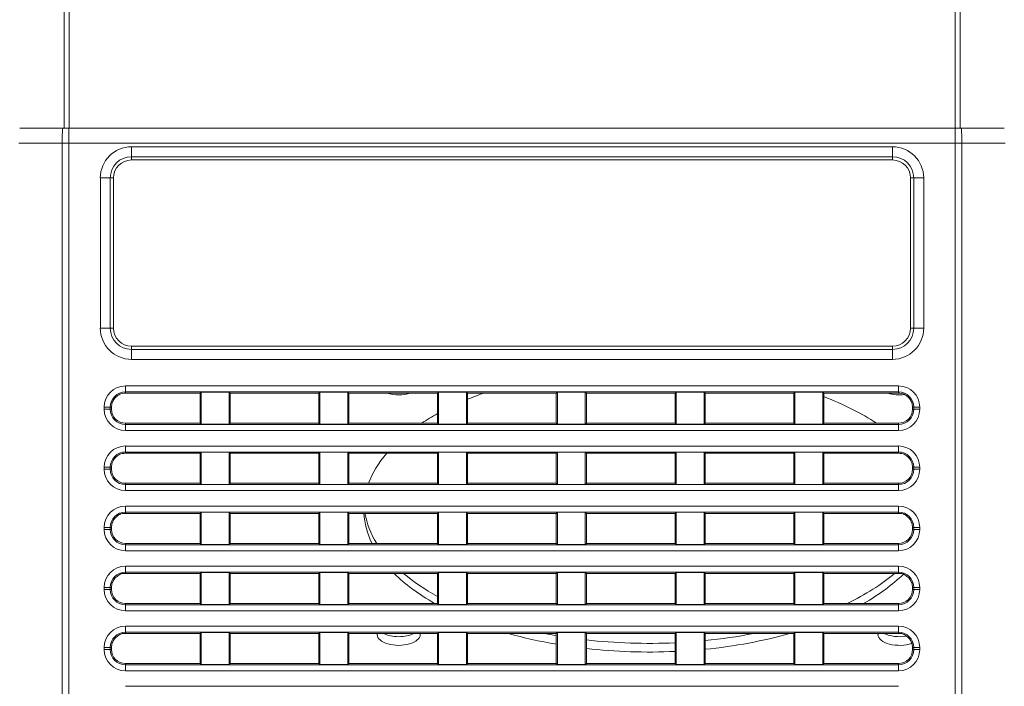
# Model space of a CAD drawing. Header units: millimetres. Extents: x 0 to 437, y 0 to 311.
# Tile 9 of 44: x 80 to 104, y 86 to 102. Entities that reach past the tile are written whole.
import ezdxf

# ---------------------------------------------------------------- set-up
doc = ezdxf.new("R2010")
doc.units = ezdxf.units.MM
for name, color, linetype, lineweight in [('APPARENT', 7, 'Continuous', 0), ('ARETES TANGENTES', 7, 'Continuous', 0), ('DIMENSIONS', 7, 'Continuous', 0)]:
    doc.layers.add(name, color=color, linetype=linetype, lineweight=lineweight)
doc.dimstyles.new('ISO-25', dxfattribs={"dimtxt": 2.5, "dimasz": 2.5, "dimexe": 1.25, "dimexo": 0.625, "dimtad": 1, "dimtxsty": 'Standard', "dimcen": 2.5, "dimadec": 0, "dimazin": 0, "dimtfac": 1, "dimtmove": 0, "dimatfit": 3, "dimfxl": 1, "dimarcsym": 0})

# ---------------------------------------------------------------- blocks, each defined once
blk = doc.blocks.new('D1')
h = blk.add_hatch(color=7)
h.paths.add_polyline_path([(38.317, 176.327), (38.817, 179.327), (39.317, 176.327)], flags=0)
h.paths.add_polyline_path([(39.317, 60.716), (38.817, 57.716), (38.317, 60.716)], flags=0)
at = {"layer": 'DIMENSIONS'}
for p, q in [((62.374, 179.327), (38.817, 179.327)), ((38.817, 176.327), (38.817, 124.459)), ((38.817, 119.873), (38.817, 129.045)), ((38.817, 60.716), (38.817, 124.459)), ((67.733, 57.716), (38.817, 57.716))]:
    blk.add_line(p, q, dxfattribs=at)
for points in [[(38.817, 179.327), (39.317, 176.327), (38.317, 176.327), (38.817, 179.327)], [(38.817, 57.716), (38.317, 60.716), (39.317, 60.716), (38.817, 57.716)]]:
    blk.add_lwpolyline(points, dxfattribs=at)
at = {"layer": 'DIMENSIONS', "char_height": 1.96986, "attachment_point": 5, "rotation": 90}
for s, insert in [('{\\fArial|b0|i0|c0|p0;}', (37.229, 128.693)), ('{\\fArial|b0|i0|c0|p0;486.4}{\\fArial|b0|i0|c0|p0;}', (37.229, 124.459)), ('{\\fArial|b0|i0|c0|p0;}', (37.229, 124.459)), ('{\\fArial|b0|i0|c0|p0;}', (37.229, 124.459)), ('{\\fArial|b0|i0|c0|p0;}', (37.229, 120.226))]:
    blk.add_mtext(s, dxfattribs=dict(at, insert=insert))
blk = doc.blocks.new('D2')
h = blk.add_hatch(color=7)
h.paths.add_polyline_path([(54.59, 187.02), (51.59, 187.52), (54.59, 188.02)], flags=0)
h.paths.add_polyline_path([(129.229, 188.02), (132.229, 187.52), (129.229, 187.02)], flags=0)
at = {"layer": 'DIMENSIONS'}
for p, q in [((51.59, 161.214), (51.59, 187.52)), ((54.59, 187.52), (91.823, 187.52)), ((96.056, 187.52), (86.884, 187.52)), ((129.229, 187.52), (91.823, 187.52)), ((132.229, 161.214), (132.229, 187.52))]:
    blk.add_line(p, q, dxfattribs=at)
for points in [[(51.59, 187.52), (54.59, 188.02), (54.59, 187.02), (51.59, 187.52)], [(132.229, 187.52), (129.229, 187.02), (129.229, 188.02), (132.229, 187.52)]]:
    blk.add_lwpolyline(points, dxfattribs=at)
at = {"layer": 'DIMENSIONS', "char_height": 1.96986, "attachment_point": 5}
for s, insert in [('{\\fArial|b0|i0|c0|p0;322.6}{\\fArial|b0|i0|c0|p0;}', (91.823, 189.107)), ('{\\fArial|b0|i0|c0|p0;}', (87.589, 189.107)), ('{\\fArial|b0|i0|c0|p0;}', (91.823, 189.107)), ('{\\fArial|b0|i0|c0|p0;}', (91.823, 189.107)), ('{\\fArial|b0|i0|c0|p0;}', (96.056, 189.107))]:
    blk.add_mtext(s, dxfattribs=dict(at, insert=insert))
blk = doc.blocks.new('D3')
h = blk.add_hatch(color=7)
h.paths.add_polyline_path([(211.99, 185.104), (208.99, 185.604), (211.99, 186.104)], flags=0)
h.paths.add_polyline_path([(240.209, 186.104), (243.209, 185.604), (240.209, 185.104)], flags=0)
at = {"layer": 'DIMENSIONS'}
for p, q in [((208.99, 170.102), (208.99, 185.604)), ((211.99, 185.604), (225.995, 185.604)), ((230.229, 185.604), (221.056, 185.604)), ((240.209, 185.604), (225.995, 185.604)), ((243.209, 165.348), (243.209, 185.604))]:
    blk.add_line(p, q, dxfattribs=at)
for points in [[(208.99, 185.604), (211.99, 186.104), (211.99, 185.104), (208.99, 185.604)], [(243.209, 185.604), (240.209, 185.104), (240.209, 186.104), (243.209, 185.604)]]:
    blk.add_lwpolyline(points, dxfattribs=at)
at = {"layer": 'DIMENSIONS', "char_height": 1.96986, "attachment_point": 5}
for s, insert in [('{\\fArial|b0|i0|c0|p0;136.9}{\\fArial|b0|i0|c0|p0;}', (225.995, 187.191)), ('{\\fArial|b0|i0|c0|p0;}', (221.762, 187.191)), ('{\\fArial|b0|i0|c0|p0;}', (225.995, 187.191)), ('{\\fArial|b0|i0|c0|p0;}', (225.995, 187.191)), ('{\\fArial|b0|i0|c0|p0;}', (230.229, 187.191))]:
    blk.add_mtext(s, dxfattribs=dict(at, insert=insert))

msp = doc.modelspace()

# ---------------------------------------------------------------- linework, layer by layer
at = {"layer": 'APPARENT'}
for p, q in [((80.693, 99.71), (79.613, 99.709)), ((80.693, 99.71), (80.843, 99.71)), ((102.969, 99.71), (80.843, 99.71)), ((102.969, 99.71), (103.12, 99.71)), ((104.199, 99.709), (103.12, 99.71)), ((80.673, 99.335), (80.679, 78.083)), ((103.139, 99.335), (103.133, 78.083)), ((82.256, 93.092), (84.12, 93.092)), ((84.12, 93.092), (84.147, 93.118)), ((84.12, 93.092), (84.12, 92.342)), ((84.147, 93.118), (84.844, 93.118)), ((84.147, 93.118), (84.147, 92.316)), ((84.844, 92.316), (84.844, 93.118)), ((84.87, 93.092), (84.844, 93.118)), ((84.87, 93.092), (87.085, 93.092)), ((84.87, 92.342), (84.87, 93.092)), ((87.085, 93.092), (87.111, 93.118)), ((87.085, 93.092), (87.085, 92.342)), ((87.111, 93.118), (87.111, 92.316)), ((87.111, 93.118), (87.809, 93.118)), ((87.835, 93.092), (87.809, 93.118)), ((87.809, 92.316), (87.809, 93.118)), ((87.835, 93.092), (90.049, 93.092)), ((87.835, 92.342), (87.835, 93.092)), ((90.049, 93.092), (90.075, 93.118)), ((90.049, 93.092), (90.049, 92.342)), ((90.075, 93.118), (90.773, 93.118)), ((90.075, 93.118), (90.075, 92.316)), ((90.799, 93.092), (90.773, 93.118)), ((90.773, 92.316), (90.773, 93.118)), ((90.799, 92.342), (90.799, 93.092)), ((93.013, 93.092), (90.799, 93.092)), ((93.013, 93.092), (93.04, 93.118)), ((93.013, 92.342), (93.013, 93.092)), ((93.737, 93.118), (93.04, 93.118)), ((93.04, 92.316), (93.04, 93.118)), ((93.763, 93.092), (93.737, 93.118)), ((93.737, 93.118), (93.737, 92.316)), ((95.978, 93.092), (93.763, 93.092)), ((93.763, 93.092), (93.763, 92.342)), ((95.978, 93.092), (96.004, 93.118)), ((95.978, 92.342), (95.978, 93.092)), ((96.004, 92.316), (96.004, 93.118)), ((96.701, 93.118), (96.004, 93.118)), ((96.728, 93.092), (96.701, 93.118)), ((96.701, 93.118), (96.701, 92.316)), ((96.728, 93.092), (96.728, 92.342)), ((98.942, 93.092), (96.728, 93.092)), ((98.942, 93.092), (98.968, 93.118)), ((98.942, 92.342), (98.942, 93.092)), ((99.666, 93.118), (98.968, 93.118)), ((98.968, 92.316), (98.968, 93.118)), ((99.692, 93.092), (99.666, 93.118)), ((99.666, 93.118), (99.666, 92.316)), ((101.556, 93.092), (99.692, 93.092)), ((99.692, 93.092), (99.692, 92.342)), ((81.906, 92.692), (81.906, 92.742)), ((101.906, 92.692), (101.906, 92.742)), ((84.12, 92.342), (82.256, 92.342)), ((84.12, 92.342), (84.147, 92.316)), ((84.147, 92.316), (84.844, 92.316)), ((84.87, 92.342), (84.844, 92.316)), ((87.085, 92.342), (84.87, 92.342)), ((87.085, 92.342), (87.111, 92.316)), ((87.111, 92.316), (87.809, 92.316)), ((87.835, 92.342), (87.809, 92.316)), ((90.049, 92.342), (87.835, 92.342)), ((90.049, 92.342), (90.075, 92.316)), ((90.075, 92.316), (90.773, 92.316)), ((90.799, 92.342), (90.773, 92.316)), ((90.799, 92.342), (93.013, 92.342)), ((93.013, 92.342), (93.04, 92.316)), ((93.737, 92.316), (93.04, 92.316)), ((93.763, 92.342), (93.737, 92.316)), ((93.763, 92.342), (95.978, 92.342)), ((95.978, 92.342), (96.004, 92.316)), ((96.701, 92.316), (96.004, 92.316)), ((96.728, 92.342), (96.701, 92.316)), ((96.728, 92.342), (98.942, 92.342)), ((98.942, 92.342), (98.968, 92.316)), ((99.666, 92.316), (98.968, 92.316)), ((99.692, 92.342), (99.666, 92.316)), ((99.692, 92.342), (101.556, 92.342)), ((82.256, 91.592), (84.12, 91.592)), ((84.12, 91.592), (84.147, 91.618)), ((84.12, 91.592), (84.12, 90.842)), ((84.147, 91.618), (84.844, 91.618)), ((84.147, 91.618), (84.147, 90.816)), ((84.87, 91.592), (84.844, 91.618)), ((84.844, 90.816), (84.844, 91.618)), ((84.87, 91.592), (87.085, 91.592)), ((84.87, 90.842), (84.87, 91.592)), ((87.085, 91.592), (87.111, 91.618)), ((87.085, 91.592), (87.085, 90.842)), ((87.111, 91.618), (87.809, 91.618)), ((87.111, 91.618), (87.111, 90.816)), ((87.835, 91.592), (87.809, 91.618)), ((87.809, 90.816), (87.809, 91.618)), ((87.835, 91.592), (90.049, 91.592)), ((87.835, 90.842), (87.835, 91.592)), ((90.049, 91.592), (90.075, 91.618)), ((90.049, 91.592), (90.049, 90.842)), ((90.075, 91.618), (90.075, 90.816)), ((90.075, 91.618), (90.773, 91.618)), ((90.773, 90.816), (90.773, 91.618)), ((90.799, 91.592), (90.773, 91.618)), ((93.013, 91.592), (90.799, 91.592)), ((90.799, 90.842), (90.799, 91.592)), ((93.013, 91.592), (93.04, 91.618)), ((93.013, 90.842), (93.013, 91.592)), ((93.04, 90.816), (93.04, 91.618)), ((93.737, 91.618), (93.04, 91.618)), ((93.763, 91.592), (93.737, 91.618)), ((93.737, 91.618), (93.737, 90.816)), ((95.978, 91.592), (93.763, 91.592)), ((93.763, 91.592), (93.763, 90.842)), ((95.978, 91.592), (96.004, 91.618)), ((95.978, 90.842), (95.978, 91.592)), ((96.004, 90.816), (96.004, 91.618)), ((96.701, 91.618), (96.004, 91.618)), ((96.728, 91.592), (96.701, 91.618)), ((96.701, 91.618), (96.701, 90.816)), ((96.728, 91.592), (96.728, 90.842)), ((98.942, 91.592), (96.728, 91.592)), ((98.942, 91.592), (98.968, 91.618)), ((98.942, 90.842), (98.942, 91.592)), ((98.968, 90.816), (98.968, 91.618)), ((99.666, 91.618), (98.968, 91.618)), ((99.692, 91.592), (99.666, 91.618)), ((99.666, 91.618), (99.666, 90.816)), ((99.692, 91.592), (99.692, 90.842)), ((101.556, 91.592), (99.692, 91.592)), ((81.906, 91.192), (81.906, 91.242)), ((101.906, 91.192), (101.906, 91.242)), ((84.12, 90.842), (82.256, 90.842)), ((84.12, 90.842), (84.147, 90.816)), ((84.147, 90.816), (84.844, 90.816)), ((84.87, 90.842), (84.844, 90.816)), ((87.085, 90.842), (84.87, 90.842)), ((87.085, 90.842), (87.111, 90.816)), ((87.111, 90.816), (87.809, 90.816)), ((87.835, 90.842), (87.809, 90.816)), ((90.049, 90.842), (87.835, 90.842)), ((90.049, 90.842), (90.075, 90.816)), ((90.075, 90.816), (90.773, 90.816)), ((90.799, 90.842), (90.773, 90.816)), ((90.799, 90.842), (93.013, 90.842)), ((93.013, 90.842), (93.04, 90.816)), ((93.737, 90.816), (93.04, 90.816)), ((93.763, 90.842), (93.737, 90.816)), ((93.763, 90.842), (95.978, 90.842)), ((95.978, 90.842), (96.004, 90.816)), ((96.701, 90.816), (96.004, 90.816)), ((96.728, 90.842), (96.701, 90.816)), ((96.728, 90.842), (98.942, 90.842)), ((98.942, 90.842), (98.968, 90.816)), ((99.666, 90.816), (98.968, 90.816)), ((99.692, 90.842), (99.666, 90.816)), ((99.692, 90.842), (101.556, 90.842)), ((82.256, 90.092), (84.12, 90.092)), ((84.12, 90.092), (84.147, 90.118)), ((84.12, 90.092), (84.12, 89.342)), ((84.147, 90.118), (84.147, 89.316)), ((84.147, 90.118), (84.844, 90.118)), ((84.844, 89.316), (84.844, 90.118)), ((84.87, 90.092), (84.844, 90.118)), ((84.87, 90.092), (87.085, 90.092)), ((84.87, 89.342), (84.87, 90.092)), ((87.085, 90.092), (87.111, 90.118)), ((87.085, 90.092), (87.085, 89.342)), ((87.111, 90.118), (87.809, 90.118)), ((87.111, 90.118), (87.111, 89.316)), ((87.809, 89.316), (87.809, 90.118)), ((87.835, 90.092), (87.809, 90.118)), ((87.835, 89.342), (87.835, 90.092)), ((87.835, 90.092), (90.049, 90.092)), ((90.049, 90.092), (90.075, 90.118)), ((90.049, 90.092), (90.049, 89.342)), ((90.075, 90.118), (90.075, 89.316)), ((90.075, 90.118), (90.773, 90.118)), ((90.773, 89.316), (90.773, 90.118)), ((90.799, 90.092), (90.773, 90.118)), ((90.799, 89.342), (90.799, 90.092)), ((93.013, 90.092), (90.799, 90.092)), ((93.013, 90.092), (93.04, 90.118)), ((93.013, 89.342), (93.013, 90.092)), ((93.04, 89.316), (93.04, 90.118)), ((93.737, 90.118), (93.04, 90.118)), ((93.737, 90.118), (93.737, 89.316)), ((93.763, 90.092), (93.737, 90.118)), ((93.763, 90.092), (93.763, 89.342)), ((95.978, 90.092), (93.763, 90.092)), ((95.978, 90.092), (96.004, 90.118)), ((95.978, 89.342), (95.978, 90.092)), ((96.701, 90.118), (96.004, 90.118)), ((96.004, 89.316), (96.004, 90.118)), ((96.728, 90.092), (96.701, 90.118)), ((96.701, 90.118), (96.701, 89.316)), ((96.728, 90.092), (96.728, 89.342)), ((98.942, 90.092), (96.728, 90.092)), ((98.942, 90.092), (98.968, 90.118)), ((98.942, 89.342), (98.942, 90.092)), ((98.968, 89.316), (98.968, 90.118)), ((99.666, 90.118), (98.968, 90.118)), ((99.692, 90.092), (99.666, 90.118)), ((99.666, 90.118), (99.666, 89.316)), ((101.556, 90.092), (99.692, 90.092)), ((99.692, 90.092), (99.692, 89.342)), ((81.906, 89.692), (81.906, 89.742)), ((101.906, 89.692), (101.906, 89.742)), ((84.12, 89.342), (82.256, 89.342)), ((84.12, 89.342), (84.147, 89.316)), ((84.147, 89.316), (84.844, 89.316)), ((84.87, 89.342), (84.844, 89.316)), ((87.085, 89.342), (84.87, 89.342)), ((87.085, 89.342), (87.111, 89.316)), ((87.111, 89.316), (87.809, 89.316)), ((87.835, 89.342), (87.809, 89.316)), ((90.049, 89.342), (87.835, 89.342)), ((90.049, 89.342), (90.075, 89.316)), ((90.075, 89.316), (90.773, 89.316)), ((90.799, 89.342), (90.773, 89.316)), ((90.799, 89.342), (93.013, 89.342)), ((93.013, 89.342), (93.04, 89.316)), ((93.737, 89.316), (93.04, 89.316)), ((93.763, 89.342), (93.737, 89.316)), ((93.763, 89.342), (95.978, 89.342)), ((95.978, 89.342), (96.004, 89.316)), ((96.701, 89.316), (96.004, 89.316)), ((96.728, 89.342), (96.701, 89.316)), ((96.728, 89.342), (98.942, 89.342)), ((98.942, 89.342), (98.968, 89.316)), ((99.666, 89.316), (98.968, 89.316)), ((99.692, 89.342), (99.666, 89.316)), ((99.692, 89.342), (101.556, 89.342)), ((82.256, 88.592), (84.12, 88.592)), ((84.12, 88.592), (84.147, 88.618)), ((84.12, 88.592), (84.12, 87.842)), ((84.147, 88.618), (84.844, 88.618)), ((84.147, 88.618), (84.147, 87.816)), ((84.844, 87.816), (84.844, 88.618)), ((84.87, 88.592), (84.844, 88.618)), ((84.87, 88.592), (87.085, 88.592)), ((84.87, 87.842), (84.87, 88.592)), ((87.085, 88.592), (87.111, 88.618)), ((87.085, 88.592), (87.085, 87.842)), ((87.111, 88.618), (87.111, 87.816)), ((87.111, 88.618), (87.809, 88.618)), ((87.835, 88.592), (87.809, 88.618)), ((87.809, 87.816), (87.809, 88.618)), ((87.835, 88.592), (90.049, 88.592)), ((87.835, 87.842), (87.835, 88.592)), ((90.049, 88.592), (90.075, 88.618)), ((90.049, 88.592), (90.049, 87.842)), ((90.075, 88.618), (90.075, 87.816)), ((90.075, 88.618), (90.773, 88.618)), ((90.773, 87.816), (90.773, 88.618)), ((90.799, 88.592), (90.773, 88.618)), ((93.013, 88.592), (90.799, 88.592)), ((90.799, 87.842), (90.799, 88.592)), ((93.013, 88.592), (93.04, 88.618)), ((93.013, 87.842), (93.013, 88.592)), ((93.737, 88.618), (93.04, 88.618)), ((93.04, 87.816), (93.04, 88.618)), ((93.763, 88.592), (93.737, 88.618)), ((93.737, 88.618), (93.737, 87.816)), ((93.763, 88.592), (93.763, 87.842)), ((95.978, 88.592), (93.763, 88.592)), ((95.978, 88.592), (96.004, 88.618)), ((95.978, 87.842), (95.978, 88.592)), ((96.701, 88.618), (96.004, 88.618)), ((96.004, 87.816), (96.004, 88.618)), ((96.701, 88.618), (96.701, 87.816)), ((96.728, 88.592), (96.701, 88.618)), ((96.728, 88.592), (96.728, 87.842)), ((98.942, 88.592), (96.728, 88.592)), ((98.942, 88.592), (98.968, 88.618)), ((98.942, 87.842), (98.942, 88.592)), ((98.968, 87.816), (98.968, 88.618)), ((99.666, 88.618), (98.968, 88.618)), ((99.692, 88.592), (99.666, 88.618)), ((99.666, 88.618), (99.666, 87.816)), ((99.692, 88.592), (99.692, 87.842)), ((101.556, 88.592), (99.692, 88.592)), ((81.906, 88.192), (81.906, 88.242)), ((101.906, 88.192), (101.906, 88.242)), ((84.12, 87.842), (82.256, 87.842)), ((84.12, 87.842), (84.147, 87.816)), ((84.147, 87.816), (84.844, 87.816)), ((84.87, 87.842), (84.844, 87.816)), ((87.085, 87.842), (84.87, 87.842)), ((87.085, 87.842), (87.111, 87.816)), ((87.111, 87.816), (87.809, 87.816)), ((87.835, 87.842), (87.809, 87.816)), ((90.049, 87.842), (87.835, 87.842)), ((90.049, 87.842), (90.075, 87.816)), ((90.075, 87.816), (90.773, 87.816)), ((90.799, 87.842), (90.773, 87.816)), ((90.799, 87.842), (93.013, 87.842)), ((93.013, 87.842), (93.04, 87.816)), ((93.737, 87.816), (93.04, 87.816)), ((93.763, 87.842), (93.737, 87.816)), ((93.763, 87.842), (95.978, 87.842)), ((95.978, 87.842), (96.004, 87.816)), ((96.701, 87.816), (96.004, 87.816)), ((96.728, 87.842), (96.701, 87.816)), ((96.728, 87.842), (98.942, 87.842)), ((98.942, 87.842), (98.968, 87.816)), ((99.666, 87.816), (98.968, 87.816)), ((99.692, 87.842), (99.666, 87.816)), ((99.692, 87.842), (101.556, 87.842)), ((82.256, 87.092), (84.12, 87.092)), ((84.12, 87.092), (84.147, 87.118)), ((84.12, 87.092), (84.12, 86.342)), ((84.147, 87.118), (84.147, 86.316)), ((84.147, 87.118), (84.844, 87.118)), ((84.87, 87.092), (84.844, 87.118)), ((84.844, 86.316), (84.844, 87.118)), ((84.87, 87.092), (87.085, 87.092)), ((84.87, 86.342), (84.87, 87.092)), ((87.085, 87.092), (87.111, 87.118)), ((87.085, 87.092), (87.085, 86.342)), ((87.111, 87.118), (87.111, 86.316)), ((87.111, 87.118), (87.809, 87.118)), ((87.809, 86.316), (87.809, 87.118)), ((87.835, 87.092), (87.809, 87.118)), ((87.835, 86.342), (87.835, 87.092)), ((87.835, 87.092), (90.049, 87.092)), ((90.049, 87.092), (90.075, 87.118)), ((90.049, 87.092), (90.049, 86.342)), ((90.075, 87.118), (90.773, 87.118)), ((90.075, 87.118), (90.075, 86.316)), ((90.799, 87.092), (90.773, 87.118)), ((90.773, 86.316), (90.773, 87.118)), ((90.799, 86.342), (90.799, 87.092)), ((93.013, 87.092), (90.799, 87.092)), ((93.013, 87.092), (93.04, 87.118)), ((93.013, 86.342), (93.013, 87.092)), ((93.737, 87.118), (93.04, 87.118)), ((93.04, 86.316), (93.04, 87.118)), ((93.737, 87.118), (93.737, 86.316)), ((93.763, 87.092), (93.737, 87.118)), ((95.978, 87.092), (93.763, 87.092)), ((93.763, 87.092), (93.763, 86.342)), ((95.978, 87.092), (96.004, 87.118)), ((95.978, 86.342), (95.978, 87.092)), ((96.004, 86.316), (96.004, 87.118)), ((96.701, 87.118), (96.004, 87.118)), ((96.728, 87.092), (96.701, 87.118)), ((96.701, 87.118), (96.701, 86.316)), ((96.728, 87.092), (96.728, 86.342)), ((98.942, 87.092), (96.728, 87.092)), ((98.942, 87.092), (98.968, 87.118)), ((98.942, 86.342), (98.942, 87.092)), ((99.666, 87.118), (98.968, 87.118)), ((98.968, 86.316), (98.968, 87.118)), ((99.666, 87.118), (99.666, 86.316)), ((99.692, 87.092), (99.666, 87.118)), ((101.556, 87.092), (99.692, 87.092)), ((99.692, 87.092), (99.692, 86.342)), ((81.906, 86.692), (81.906, 86.742)), ((101.906, 86.692), (101.906, 86.742)), ((84.12, 86.342), (82.256, 86.342)), ((84.12, 86.342), (84.147, 86.316)), ((84.147, 86.316), (84.844, 86.316)), ((84.87, 86.342), (84.844, 86.316)), ((87.085, 86.342), (84.87, 86.342)), ((87.085, 86.342), (87.111, 86.316)), ((87.111, 86.316), (87.809, 86.316)), ((87.835, 86.342), (87.809, 86.316)), ((90.049, 86.342), (87.835, 86.342)), ((90.049, 86.342), (90.075, 86.316)), ((90.075, 86.316), (90.773, 86.316)), ((90.799, 86.342), (90.773, 86.316)), ((90.799, 86.342), (93.013, 86.342)), ((93.013, 86.342), (93.04, 86.316)), ((93.737, 86.316), (93.04, 86.316)), ((93.763, 86.342), (93.737, 86.316)), ((93.763, 86.342), (95.978, 86.342)), ((95.978, 86.342), (96.004, 86.316)), ((96.701, 86.316), (96.004, 86.316)), ((96.728, 86.342), (96.701, 86.316)), ((96.728, 86.342), (98.942, 86.342)), ((98.942, 86.342), (98.968, 86.316)), ((99.666, 86.316), (98.968, 86.316)), ((99.692, 86.342), (99.666, 86.316)), ((99.692, 86.342), (101.556, 86.342))]:
    msp.add_line(p, q, dxfattribs=at)
for centre, start, end in [((82.256, 92.692), 180, 270), ((101.556, 92.692), 270, 0), ((82.256, 91.192), 180, 270), ((101.556, 91.192), 270, 0), ((82.256, 89.692), 180, 270), ((101.556, 89.692), 270, 0), ((82.256, 88.192), 180, 270), ((101.556, 88.192), 270, 0), ((82.256, 86.692), 180, 270), ((101.556, 86.692), 270, 0)]:
    msp.add_arc(centre, 0.35, start, end, dxfattribs=at)
for centre, major_axis, start_param, end_param in [((89.077, 93.318), (-0.538, 0), 1.002008, 2.139585), ((95.33, 90.192), (7.125, 0), 2.190381, 2.259999), ((95.33, 90.192), (7.125, 0), 0.648, 0.911958), ((101.583, 93.318), (-0.537, 0), 1.002008, 1.816236), ((95.33, 90.192), (7.125, 0), 2.40563, 2.493592), ((95.33, 90.192), (7.125, 0), 2.737628, 2.958023), ((95.33, 90.192), (-7.125, 0), 0.027989, 0.240833), ((95.33, 90.408), (-7.125, 0), 0.088876, 0.303944), ((95.33, 90.192), (-7.125, 0), 0.465689, 0.720239), ((95.33, 90.408), (-7.125, 0), 0.534966, 0.735963), ((95.33, 90.408), (-7.125, 0), 2.337303, 2.606626), ((95.33, 90.192), (-7.125, 0), 2.421353, 2.670795), ((89.077, 87.065), (0.538, 0), 3.040811, 3.141593), ((89.077, 87.065), (-0.537, 0), 0, 3.141593), ((89.077, 87.281), (-0.537, 0), 0.782415, 2.359178), ((89.077, 87.065), (0.538, 0), 0, 0.100781), ((95.33, 90.192), (-7.125, 0), 1.055387, 1.239631), ((95.33, 90.408), (-7.125, 0), 1.196772, 1.239631), ((95.33, 90.408), (-7.125, 0), 1.768235, 1.944821), ((95.33, 90.192), (-7.125, 0), 1.768235, 2.086206), ((101.583, 87.065), (0.537, 0), 3.040811, 3.141593), ((101.583, 87.065), (-0.538, 0), 0, 2.179584), ((101.583, 87.281), (-0.538, 0), 0.782415, 1.901207), ((95.33, 90.408), (-7.125, 0), 1.349103, 1.661817), ((95.33, 90.192), (-7.125, 0), 1.349103, 1.661817)]:
    msp.add_ellipse(centre, major_axis=major_axis, ratio=0.5, start_param=start_param, end_param=end_param, dxfattribs=at)
for points in [[(81.906, 92.742), (81.906, 92.782), (81.92, 92.858), (81.975, 92.963), (82.066, 93.038), (82.129, 93.078), (82.172, 93.089)], [(82.256, 93.092), (82.227, 93.092), (82.201, 93.089), (82.172, 93.089)], [(101.556, 93.092), (101.585, 93.092), (101.611, 93.089), (101.64, 93.089)], [(101.906, 92.742), (101.906, 92.782), (101.893, 92.858), (101.837, 92.963), (101.747, 93.038), (101.684, 93.078), (101.64, 93.089)], [(81.906, 91.242), (81.906, 91.282), (81.92, 91.358), (81.975, 91.463), (82.066, 91.538), (82.129, 91.578), (82.172, 91.589)], [(82.256, 91.592), (82.227, 91.592), (82.201, 91.589), (82.172, 91.589)], [(101.556, 91.592), (101.585, 91.592), (101.611, 91.589), (101.64, 91.589)], [(101.906, 91.242), (101.906, 91.282), (101.893, 91.358), (101.837, 91.463), (101.747, 91.538), (101.684, 91.578), (101.64, 91.589)], [(81.906, 89.742), (81.906, 89.782), (81.92, 89.858), (81.975, 89.963), (82.066, 90.038), (82.129, 90.078), (82.172, 90.089)], [(82.256, 90.092), (82.227, 90.092), (82.201, 90.089), (82.172, 90.089)], [(101.556, 90.092), (101.585, 90.092), (101.611, 90.089), (101.64, 90.089)], [(101.906, 89.742), (101.906, 89.782), (101.893, 89.858), (101.837, 89.963), (101.747, 90.038), (101.684, 90.078), (101.64, 90.089)], [(81.906, 88.242), (81.906, 88.282), (81.92, 88.358), (81.975, 88.463), (82.066, 88.538), (82.129, 88.578), (82.172, 88.589)], [(82.256, 88.592), (82.227, 88.592), (82.201, 88.589), (82.172, 88.589)], [(101.556, 88.592), (101.585, 88.592), (101.611, 88.589), (101.64, 88.589)], [(101.906, 88.242), (101.906, 88.282), (101.893, 88.358), (101.837, 88.463), (101.747, 88.538), (101.684, 88.578), (101.64, 88.589)], [(81.906, 86.742), (81.906, 86.782), (81.92, 86.858), (81.975, 86.963), (82.066, 87.038), (82.129, 87.078), (82.172, 87.089)], [(82.256, 87.092), (82.227, 87.092), (82.201, 87.089), (82.172, 87.089)], [(101.556, 87.092), (101.585, 87.092), (101.611, 87.089), (101.64, 87.089)], [(101.906, 86.742), (101.906, 86.782), (101.893, 86.858), (101.837, 86.963), (101.747, 87.038), (101.684, 87.078), (101.64, 87.089)]]:
    msp.add_open_spline(points, degree=3, dxfattribs=at)
at = {"layer": 'ARETES TANGENTES'}
for p, q in [((80.723, 143.721), (80.723, 99.71)), ((80.847, 99.71), (80.847, 143.721)), ((102.973, 99.71), (102.973, 143.721)), ((103.097, 143.721), (103.097, 99.71)), ((80.843, 99.335), (80.843, 99.71)), ((102.969, 99.335), (102.969, 99.71)), ((79.594, 99.335), (80.673, 99.335)), ((80.673, 99.335), (80.843, 99.335)), ((80.843, 99.335), (80.843, 78.083)), ((102.969, 99.335), (80.843, 99.335)), ((103.139, 99.335), (102.969, 99.335)), ((102.969, 99.335), (102.969, 78.083)), ((104.218, 99.335), (103.139, 99.335)), ((82.406, 99.246), (82.406, 98.998)), ((82.406, 99.246), (101.406, 99.246)), ((101.406, 99.246), (101.406, 98.998)), ((82.406, 98.998), (101.406, 98.998)), ((82.406, 98.916), (82.406, 98.998)), ((101.406, 98.916), (82.406, 98.916)), ((101.406, 98.916), (101.406, 98.998)), ((81.627, 98.467), (81.627, 94.717)), ((81.627, 98.467), (81.875, 98.467)), ((81.957, 98.467), (81.875, 98.467)), ((81.875, 98.467), (81.875, 94.717)), ((81.957, 98.467), (81.957, 94.717)), ((101.855, 98.467), (101.855, 94.717)), ((101.855, 98.467), (101.938, 98.467)), ((102.186, 98.467), (101.938, 98.467)), ((101.938, 98.467), (101.938, 94.717)), ((102.186, 98.467), (102.186, 94.717)), ((81.627, 94.717), (81.875, 94.717)), ((81.957, 94.717), (81.875, 94.717)), ((101.855, 94.717), (101.938, 94.717)), ((102.186, 94.717), (101.938, 94.717)), ((82.406, 94.268), (82.406, 94.185)), ((82.406, 94.268), (101.406, 94.268)), ((101.406, 94.185), (82.406, 94.185)), ((82.406, 93.937), (82.406, 94.185)), ((101.406, 94.268), (101.406, 94.185)), ((101.406, 93.937), (101.406, 94.185)), ((101.406, 93.937), (82.406, 93.937)), ((82.256, 93.273), (82.256, 93.124)), ((82.256, 93.273), (101.556, 93.273)), ((101.556, 93.273), (101.556, 93.124)), ((82.256, 93.124), (82.256, 93.092)), ((101.556, 93.124), (82.256, 93.124)), ((101.556, 93.124), (101.556, 93.092)), ((81.725, 92.742), (81.874, 92.742)), ((81.725, 92.742), (81.725, 92.692)), ((81.725, 92.692), (81.874, 92.692)), ((81.874, 92.742), (81.906, 92.742)), ((81.874, 92.742), (81.874, 92.692)), ((81.874, 92.692), (81.906, 92.692)), ((101.938, 92.742), (101.906, 92.742)), ((101.938, 92.692), (101.906, 92.692)), ((102.088, 92.742), (101.938, 92.742)), ((101.938, 92.742), (101.938, 92.692)), ((102.088, 92.692), (101.938, 92.692)), ((102.088, 92.742), (102.088, 92.692)), ((82.256, 92.31), (82.256, 92.342)), ((82.256, 92.16), (82.256, 92.31)), ((82.256, 92.31), (101.556, 92.31)), ((101.556, 92.31), (101.556, 92.342)), ((101.556, 92.16), (101.556, 92.31)), ((101.556, 92.16), (82.256, 92.16)), ((82.256, 91.773), (101.556, 91.773)), ((82.256, 91.773), (82.256, 91.624)), ((101.556, 91.773), (101.556, 91.624)), ((101.556, 91.624), (82.256, 91.624)), ((82.256, 91.624), (82.256, 91.592)), ((101.556, 91.624), (101.556, 91.592)), ((81.725, 91.242), (81.874, 91.242)), ((81.725, 91.242), (81.725, 91.192)), ((81.874, 91.242), (81.906, 91.242)), ((81.874, 91.242), (81.874, 91.192)), ((101.938, 91.242), (101.906, 91.242)), ((102.088, 91.242), (101.938, 91.242)), ((101.938, 91.242), (101.938, 91.192)), ((102.088, 91.242), (102.088, 91.192)), ((81.725, 91.192), (81.874, 91.192)), ((81.874, 91.192), (81.906, 91.192)), ((101.938, 91.192), (101.906, 91.192)), ((102.088, 91.192), (101.938, 91.192)), ((82.256, 90.81), (82.256, 90.842)), ((82.256, 90.81), (101.556, 90.81)), ((82.256, 90.66), (82.256, 90.81)), ((101.556, 90.81), (101.556, 90.842)), ((101.556, 90.66), (101.556, 90.81)), ((101.556, 90.66), (82.256, 90.66)), ((82.256, 90.273), (82.256, 90.124)), ((82.256, 90.273), (101.556, 90.273)), ((101.556, 90.273), (101.556, 90.124)), ((101.556, 90.124), (82.256, 90.124)), ((82.256, 90.124), (82.256, 90.092)), ((101.556, 90.124), (101.556, 90.092)), ((81.725, 89.742), (81.725, 89.692)), ((81.725, 89.742), (81.874, 89.742)), ((81.874, 89.742), (81.874, 89.692)), ((81.874, 89.742), (81.906, 89.742)), ((101.938, 89.742), (101.906, 89.742)), ((101.938, 89.742), (101.938, 89.692)), ((102.088, 89.742), (101.938, 89.742)), ((102.088, 89.742), (102.088, 89.692)), ((81.725, 89.692), (81.874, 89.692)), ((81.874, 89.692), (81.906, 89.692)), ((101.938, 89.692), (101.906, 89.692)), ((102.088, 89.692), (101.938, 89.692)), ((82.256, 89.31), (82.256, 89.342)), ((82.256, 89.31), (101.556, 89.31)), ((82.256, 89.16), (82.256, 89.31)), ((101.556, 89.31), (101.556, 89.342)), ((101.556, 89.16), (101.556, 89.31)), ((101.556, 89.16), (82.256, 89.16)), ((82.256, 88.773), (101.556, 88.773)), ((82.256, 88.773), (82.256, 88.624)), ((101.556, 88.773), (101.556, 88.624)), ((101.556, 88.624), (82.256, 88.624)), ((82.256, 88.624), (82.256, 88.592)), ((101.556, 88.624), (101.556, 88.592)), ((81.725, 88.242), (81.874, 88.242)), ((81.725, 88.242), (81.725, 88.192)), ((81.725, 88.192), (81.874, 88.192)), ((81.874, 88.242), (81.874, 88.192)), ((81.874, 88.242), (81.906, 88.242)), ((81.874, 88.192), (81.906, 88.192)), ((101.938, 88.242), (101.906, 88.242)), ((101.938, 88.192), (101.906, 88.192)), ((101.938, 88.242), (101.938, 88.192)), ((102.088, 88.242), (101.938, 88.242)), ((102.088, 88.192), (101.938, 88.192)), ((102.088, 88.242), (102.088, 88.192)), ((82.256, 87.81), (82.256, 87.842)), ((82.256, 87.81), (101.556, 87.81)), ((82.256, 87.66), (82.256, 87.81)), ((101.556, 87.81), (101.556, 87.842)), ((101.556, 87.66), (101.556, 87.81)), ((101.556, 87.66), (82.256, 87.66)), ((82.256, 87.273), (82.256, 87.124)), ((82.256, 87.273), (101.556, 87.273)), ((82.256, 87.124), (82.256, 87.092)), ((101.556, 87.124), (82.256, 87.124)), ((101.556, 87.273), (101.556, 87.124)), ((101.556, 87.124), (101.556, 87.092)), ((81.725, 86.742), (81.725, 86.692)), ((81.725, 86.742), (81.874, 86.742)), ((81.725, 86.692), (81.874, 86.692)), ((81.874, 86.742), (81.874, 86.692)), ((81.874, 86.742), (81.906, 86.742)), ((81.874, 86.692), (81.906, 86.692)), ((101.938, 86.742), (101.906, 86.742)), ((101.938, 86.692), (101.906, 86.692)), ((102.088, 86.742), (101.938, 86.742)), ((101.938, 86.742), (101.938, 86.692)), ((102.088, 86.692), (101.938, 86.692)), ((102.088, 86.742), (102.088, 86.692)), ((82.256, 86.31), (82.256, 86.342)), ((82.256, 86.31), (101.556, 86.31)), ((82.256, 86.16), (82.256, 86.31)), ((101.556, 86.31), (101.556, 86.342)), ((101.556, 86.16), (101.556, 86.31)), ((101.556, 86.16), (82.256, 86.16)), ((82.256, 85.773), (101.556, 85.773))]:
    msp.add_line(p, q, dxfattribs=at)
for centre, radius, start, end in [((82.406, 98.467), 0.78, 90, 180), ((101.406, 98.467), 0.78, 360, 90), ((82.406, 98.467), 0.531, 90, 180), ((82.406, 98.467), 0.449, 90, 180), ((101.406, 98.467), 0.531, 0, 90), ((101.406, 98.467), 0.449, 0, 90), ((82.406, 94.717), 0.78, 180, 270), ((82.406, 94.717), 0.531, 180, 270), ((82.406, 94.717), 0.449, 180, 270), ((101.406, 94.717), 0.449, 270, 0), ((101.406, 94.717), 0.78, 270, 0), ((101.406, 94.717), 0.531, 270, 0), ((82.256, 92.742), 0.532, 90, 180), ((101.556, 92.742), 0.532, 0, 90), ((82.256, 92.742), 0.382, 90, 180), ((101.556, 92.742), 0.382, 0, 90), ((82.256, 92.692), 0.532, 180, 270), ((82.256, 92.692), 0.382, 180, 270), ((101.556, 92.692), 0.382, 270, 0), ((101.556, 92.692), 0.532, 270, 0), ((82.256, 91.242), 0.532, 90, 180), ((101.556, 91.242), 0.532, 0, 90), ((82.256, 91.242), 0.382, 90, 180), ((101.556, 91.242), 0.382, 0, 90), ((82.256, 91.192), 0.532, 180, 270), ((82.256, 91.192), 0.382, 180, 270), ((101.556, 91.192), 0.532, 270, 0), ((101.556, 91.192), 0.382, 270, 0), ((82.256, 89.742), 0.532, 90, 180), ((101.556, 89.742), 0.532, 0, 90), ((82.256, 89.742), 0.382, 90, 180), ((101.556, 89.742), 0.382, 0, 90), ((82.256, 89.692), 0.532, 180, 270), ((82.256, 89.692), 0.382, 180, 270), ((101.556, 89.692), 0.382, 270, 0), ((101.556, 89.692), 0.532, 270, 0), ((82.256, 88.242), 0.532, 90, 180), ((101.556, 88.242), 0.532, 0, 90), ((82.256, 88.242), 0.382, 90, 180), ((101.556, 88.242), 0.382, 0, 90), ((82.256, 88.192), 0.532, 180, 270), ((82.256, 88.192), 0.382, 180, 270), ((101.556, 88.192), 0.532, 270, 0), ((101.556, 88.192), 0.382, 270, 0), ((82.256, 86.742), 0.532, 90, 180), ((82.256, 86.742), 0.382, 90, 180), ((101.556, 86.742), 0.532, 0, 90), ((101.556, 86.742), 0.382, 0, 90), ((82.256, 86.692), 0.532, 180, 270), ((82.256, 86.692), 0.382, 180, 270), ((101.556, 86.692), 0.382, 270, 0), ((101.556, 86.692), 0.532, 270, 0)]:
    msp.add_arc(centre, radius, start, end, dxfattribs=at)
for centre, start_param, end_param in [((80.693, 99.335), 0, 1.570611), ((103.119, 99.335), -1.570611, 0)]:
    msp.add_ellipse(centre, major_axis=(0, 0.375), ratio=0.052336, start_param=start_param, end_param=end_param, dxfattribs=at)

# ---------------------------------------------------------------- dimensions: what is measured, and where the dimension line sits
at = {"layer": 'DIMENSIONS'}
dim = msp.add_linear_dim(base=(0, 0), p1=(51.59, 161.214), p2=(132.229, 161.214), dimstyle='ISO-25', override={"dimtxt": 2.499554, "dimtad": 1, "dimdec": 1, "dimzin": 0, "dimse1": 0, "dimse2": 0, "dimsd1": 0, "dimsd2": 0, "dimadec": 1, "dimazin": 0, "dimtol": 0, "dimlim": 0, "dimtp": 0, "dimtm": 0, "dimtdec": 1}, dxfattribs=at)
dim.commit()
dim.dimension.update_dxf_attribs({"geometry": 'D2', "text_midpoint": (183.743, 311.073)})
for p1, p2, angle, picture, middle, turn in [((208.99, 170.102), (243.209, 165.348), 180, 'D3', (436.576, 309.157), 180), ((62.374, 179.327), (67.733, 57.716), 270, 'D1', (129.15, 246.425), 270)]:
    dim = msp.add_linear_dim(base=(0, 0), p1=p1, p2=p2, angle=angle, dimstyle='ISO-25', override={"dimtxt": 2.499554, "dimtad": 1, "dimdec": 1, "dimzin": 0, "dimse1": 0, "dimse2": 0, "dimsd1": 0, "dimsd2": 0, "dimadec": 1, "dimazin": 0, "dimtol": 0, "dimlim": 0, "dimtp": 0, "dimtm": 0, "dimtdec": 1}, dxfattribs=at)
    dim.commit()
    dim.dimension.update_dxf_attribs({"geometry": picture, "text_midpoint": middle, "text_rotation": turn})

doc.saveas('drawing.dxf')
